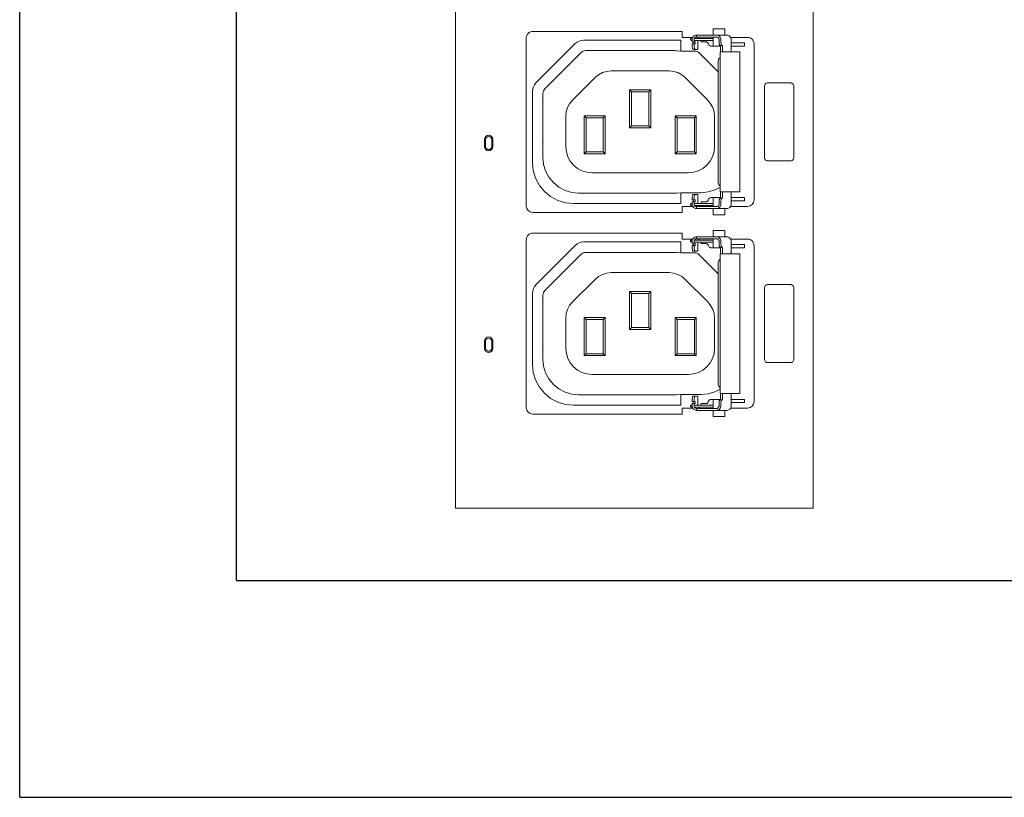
# Model space of a CAD drawing. Header units: millimetres. Extents: x 94562 to 148980, y -25377 to 3008.
# Tile 2 of 140: x 98778 to 98930, y -22946 to -22826. Entities that reach past the tile are written whole.
import ezdxf

# ---------------------------------------------------------------- set-up
doc = ezdxf.new("R2010")
doc.units = ezdxf.units.MM
doc.layers.add('tt_symbole', color=40, linetype='Continuous')

# ---------------------------------------------------------------- blocks, each defined once
blk = doc.blocks.new('IT_szafa_stojąca_42U')
for p, q in [((286.075, 1605.477), (286.075, 1801.057)), ((289.409, 1608.811), (289.409, 1797.723)), ((289.409, 1608.811), (362.752, 1608.811)), ((286.075, 1605.477), (366.085, 1605.477))]:
    blk.add_line(p, q)
blk = doc.blocks.new('PDU_(18)C13_(6)C19')
at = {"layer": 'tt_symbole', "lineweight": 5}
for p, q in [((0, 5.7538), (0, 0)), ((0.3937, 0), (0.3937, 5.7538)), ((0.0886, 0.4676), (0.1319, 0.5109)), ((0.1319, 0.5109), (0.1339, 0.5125)), ((0.1339, 0.5125), (0.1361, 0.5137)), ((0.1361, 0.5137), (0.1385, 0.5144)), ((0.1385, 0.5144), (0.141, 0.5147)), ((0.141, 0.5147), (0.248, 0.5147)), ((0.2604, 0.5132), (0.2607, 0.5127)), ((0.2607, 0.5127), (0.2629, 0.5127)), ((0.2626, 0.5159), (0.2625, 0.5154)), ((0.2625, 0.5154), (0.2625, 0.5132)), ((0.2625, 0.5145), (0.2648, 0.5145)), ((0.2629, 0.5127), (0.2625, 0.5132)), ((0.2625, 0.5102), (0.2629, 0.5107)), ((0.2627, 0.5164), (0.2626, 0.5159)), ((0.263, 0.5169), (0.2627, 0.5164)), ((0.2629, 0.5127), (0.2628, 0.5127)), ((0.2628, 0.5107), (0.2628, 0.5107)), ((0.2628, 0.5107), (0.2629, 0.5107)), ((0.2835, 0.5167), (0.2629, 0.5167)), ((0.2633, 0.5131), (0.2629, 0.5127)), ((0.2629, 0.5107), (0.2633, 0.5103)), ((0.2633, 0.5173), (0.263, 0.5169)), ((0.2637, 0.5176), (0.2633, 0.5173)), ((0.2634, 0.5131), (0.2633, 0.5131)), ((0.2633, 0.5103), (0.2634, 0.5103)), ((0.2635, 0.5129), (0.2634, 0.5131)), ((0.2634, 0.5103), (0.2635, 0.5105)), ((0.2636, 0.5125), (0.2635, 0.5129)), ((0.2635, 0.5105), (0.2636, 0.5109)), ((0.2636, 0.512), (0.2636, 0.5125)), ((0.2636, 0.5114), (0.2636, 0.512)), ((0.2636, 0.5109), (0.2636, 0.5114)), ((0.2642, 0.5179), (0.2637, 0.5176)), ((0.2647, 0.5181), (0.2642, 0.5179)), ((0.2652, 0.5181), (0.2647, 0.5181)), ((0.2648, 0.5145), (0.2835, 0.5145)), ((0.2653, 0.5181), (0.2652, 0.5181)), ((0.2652, 0.5181), (0.2652, 0.5181)), ((0.2654, 0.5181), (0.2653, 0.5181)), ((0.2653, 0.5181), (0.2653, 0.5181)), ((0.2655, 0.5181), (0.2654, 0.5181)), ((0.2656, 0.5181), (0.2655, 0.5181)), ((0.2657, 0.5181), (0.2656, 0.5181)), ((0.2658, 0.5181), (0.2657, 0.5181)), ((0.2778, 0.5181), (0.2658, 0.5181)), ((0.2759, 0.5128), (0.2763, 0.5127)), ((0.2763, 0.5127), (0.2767, 0.5126)), ((0.2767, 0.5126), (0.2771, 0.5124)), ((0.2771, 0.5124), (0.2774, 0.5121)), ((0.2774, 0.5121), (0.2777, 0.5118)), ((0.2777, 0.5118), (0.2779, 0.5114)), ((0.2783, 0.5181), (0.2778, 0.5181)), ((0.2779, 0.5114), (0.278, 0.511)), ((0.278, 0.511), (0.2782, 0.5104)), ((0.2782, 0.5104), (0.2786, 0.5097)), ((0.2789, 0.5181), (0.2783, 0.5181)), ((0.2786, 0.5097), (0.279, 0.5092)), ((0.2796, 0.5181), (0.2789, 0.5181)), ((0.279, 0.5092), (0.2796, 0.5087)), ((0.2804, 0.5181), (0.2796, 0.5181)), ((0.2813, 0.5181), (0.2804, 0.5181)), ((0.2823, 0.5181), (0.2813, 0.5181)), ((0.2833, 0.5181), (0.2823, 0.5181)), ((0.2844, 0.5181), (0.2833, 0.5181)), ((0.2874, 0.5181), (0.2844, 0.5181)), ((0.2879, 0.5181), (0.2874, 0.5181)), ((0.2884, 0.5179), (0.2879, 0.5181)), ((0.2889, 0.5176), (0.2884, 0.5179)), ((0.2893, 0.5173), (0.2889, 0.5176)), ((0.2896, 0.5169), (0.2893, 0.5173)), ((0.2898, 0.5164), (0.2896, 0.5169)), ((0.29, 0.5159), (0.2898, 0.5164)), ((0.29, 0.5154), (0.29, 0.5159)), ((0.29, 0.5124), (0.29, 0.5154)), ((0.29, 0.5117), (0.29, 0.5124)), ((0.2901, 0.5111), (0.29, 0.5117)), ((0.2902, 0.5105), (0.2901, 0.5111)), ((0.2903, 0.5099), (0.2902, 0.5105)), ((0.2905, 0.5095), (0.2903, 0.5099)), ((0.2907, 0.5091), (0.2905, 0.5095)), ((0.2909, 0.5089), (0.2907, 0.5091)), ((0.3027, 0.5178), (0.3214, 0.5178)), ((0.3228, 0.5176), (0.3214, 0.5178)), ((0.3241, 0.5172), (0.3228, 0.5176)), ((0.3254, 0.5166), (0.3241, 0.5172)), ((0.3264, 0.5157), (0.3254, 0.5166)), ((0.3273, 0.5146), (0.3264, 0.5157)), ((0.328, 0.5134), (0.3273, 0.5146)), ((0.3284, 0.512), (0.328, 0.5134)), ((0.3286, 0.5106), (0.3284, 0.512)), ((0.3286, 0.339), (0.3286, 0.5106)), ((0.2796, 0.5087), (0.2802, 0.5084)), ((0.2802, 0.5084), (0.2809, 0.5082)), ((0.2809, 0.5082), (0.2816, 0.5081)), ((0.2816, 0.5081), (0.2918, 0.5081)), ((0.2911, 0.5089), (0.2909, 0.5089)), ((0.2932, 0.5089), (0.2911, 0.5089)), ((0.087, 0.4656), (0.0886, 0.4676)), ((0.0848, 0.4585), (0.0851, 0.461)), ((0.0848, 0.38), (0.0848, 0.4585)), ((0.0851, 0.461), (0.0858, 0.4634)), ((0.0858, 0.4634), (0.087, 0.4656)), ((0.0857, 0.3712), (0.0848, 0.38)), ((0.0883, 0.3628), (0.0857, 0.3712)), ((0.0924, 0.355), (0.0883, 0.3628)), ((0.098, 0.3482), (0.0924, 0.355)), ((0.1048, 0.3426), (0.098, 0.3482)), ((0.2938, 0.3408), (0.2938, 0.348)), ((0.303, 0.3477), (0.3029, 0.348)), ((0.3031, 0.3471), (0.303, 0.3477)), ((0.3033, 0.3465), (0.3031, 0.3471)), ((0.1126, 0.3384), (0.1048, 0.3426)), ((0.1211, 0.3359), (0.1126, 0.3384)), ((0.1299, 0.335), (0.1211, 0.3359)), ((0.2604, 0.3395), (0.2607, 0.339)), ((0.2607, 0.337), (0.2604, 0.3365)), ((0.2607, 0.339), (0.2629, 0.339)), ((0.2629, 0.337), (0.2607, 0.337)), ((0.2629, 0.339), (0.2625, 0.3395)), ((0.2625, 0.3365), (0.2629, 0.337)), ((0.2625, 0.3365), (0.2625, 0.3343)), ((0.2629, 0.339), (0.2628, 0.339)), ((0.2628, 0.339), (0.2628, 0.339)), ((0.2633, 0.3394), (0.2629, 0.339)), ((0.2629, 0.339), (0.2629, 0.339)), ((0.2629, 0.337), (0.2629, 0.3369)), ((0.2629, 0.3369), (0.2633, 0.3366)), ((0.2634, 0.3394), (0.2633, 0.3394)), ((0.2633, 0.3366), (0.2634, 0.3366)), ((0.2635, 0.3392), (0.2634, 0.3394)), ((0.2634, 0.3366), (0.2635, 0.3368)), ((0.2636, 0.3388), (0.2635, 0.3392)), ((0.2635, 0.3368), (0.2636, 0.3372)), ((0.2636, 0.3383), (0.2636, 0.3388)), ((0.2636, 0.3377), (0.2636, 0.3383)), ((0.2636, 0.3372), (0.2636, 0.3377)), ((0.2759, 0.3369), (0.2763, 0.3369)), ((0.2763, 0.3369), (0.2767, 0.3371)), ((0.2767, 0.3371), (0.2771, 0.3373)), ((0.2771, 0.3373), (0.2774, 0.3375)), ((0.2774, 0.3375), (0.2777, 0.3379)), ((0.2777, 0.3379), (0.2779, 0.3382)), ((0.2779, 0.3382), (0.278, 0.3386)), ((0.278, 0.3386), (0.2782, 0.3393)), ((0.2782, 0.3393), (0.2786, 0.34)), ((0.2786, 0.34), (0.279, 0.3405)), ((0.279, 0.3405), (0.2796, 0.3409)), ((0.2796, 0.3409), (0.2802, 0.3413)), ((0.2802, 0.3413), (0.2809, 0.3415)), ((0.2809, 0.3415), (0.2816, 0.3415)), ((0.2816, 0.3415), (0.2918, 0.3415)), ((0.29, 0.3379), (0.2901, 0.3386)), ((0.29, 0.3372), (0.29, 0.3379)), ((0.29, 0.3343), (0.29, 0.3372)), ((0.2901, 0.3386), (0.2902, 0.3392)), ((0.2902, 0.3392), (0.2903, 0.3398)), ((0.2903, 0.3398), (0.2905, 0.3402)), ((0.2905, 0.3402), (0.2907, 0.3405)), ((0.2907, 0.3405), (0.2909, 0.3408)), ((0.2909, 0.3408), (0.2911, 0.3408)), ((0.2911, 0.3408), (0.2932, 0.3408)), ((0.2932, 0.3408), (0.2938, 0.3408)), ((0.3033, 0.3458), (0.3033, 0.3465)), ((0.3033, 0.3451), (0.3033, 0.3458)), ((0.3033, 0.3343), (0.3033, 0.3451)), ((0.3273, 0.3351), (0.328, 0.3363)), ((0.328, 0.3363), (0.3284, 0.3376)), ((0.3284, 0.3376), (0.3286, 0.339)), ((0.2495, 0.3253), (0.0852, 0.3253)), ((0.248, 0.335), (0.1299, 0.335)), ((0.261, 0.3319), (0.2495, 0.3319)), ((0.2495, 0.3319), (0.2495, 0.3253)), ((0.2625, 0.3343), (0.2626, 0.3338)), ((0.2626, 0.3338), (0.2627, 0.3332)), ((0.2627, 0.3332), (0.263, 0.3328)), ((0.2629, 0.333), (0.2642, 0.333)), ((0.263, 0.3328), (0.2633, 0.3324)), ((0.2633, 0.3324), (0.2637, 0.332)), ((0.2637, 0.332), (0.2642, 0.3318)), ((0.2642, 0.333), (0.2648, 0.333)), ((0.2642, 0.3318), (0.2647, 0.3316)), ((0.2647, 0.3316), (0.2652, 0.3316)), ((0.2648, 0.333), (0.2835, 0.333)), ((0.2652, 0.3316), (0.2652, 0.3316)), ((0.2652, 0.3316), (0.2653, 0.3316)), ((0.2652, 0.3316), (0.2652, 0.3294)), ((0.2652, 0.3294), (0.2778, 0.3294)), ((0.2653, 0.3316), (0.2653, 0.3316)), ((0.2653, 0.3316), (0.2654, 0.3316)), ((0.2654, 0.3316), (0.2655, 0.3316)), ((0.2655, 0.3316), (0.2656, 0.3316)), ((0.2656, 0.3316), (0.2657, 0.3316)), ((0.2657, 0.3316), (0.2658, 0.3316)), ((0.2658, 0.3316), (0.2778, 0.3316)), ((0.2778, 0.3316), (0.2783, 0.3316)), ((0.2778, 0.3294), (0.2783, 0.3294)), ((0.2783, 0.3316), (0.2789, 0.3316)), ((0.2783, 0.3294), (0.2789, 0.3294)), ((0.2789, 0.3316), (0.2796, 0.3316)), ((0.2789, 0.3294), (0.2796, 0.3294)), ((0.2796, 0.3316), (0.2804, 0.3316)), ((0.2796, 0.3294), (0.2804, 0.3294)), ((0.2804, 0.3316), (0.2813, 0.3316)), ((0.2804, 0.3294), (0.2813, 0.3294)), ((0.2813, 0.3316), (0.2823, 0.3316)), ((0.2813, 0.3294), (0.2823, 0.3294)), ((0.2823, 0.3316), (0.2833, 0.3316)), ((0.2823, 0.3294), (0.2833, 0.3294)), ((0.2833, 0.3316), (0.2844, 0.3316)), ((0.2833, 0.3294), (0.2844, 0.3294)), ((0.2844, 0.3316), (0.2874, 0.3316)), ((0.2844, 0.3294), (0.2874, 0.3294)), ((0.2874, 0.3316), (0.2879, 0.3316)), ((0.2874, 0.3294), (0.2987, 0.3294)), ((0.2879, 0.3316), (0.2884, 0.3318)), ((0.2884, 0.3318), (0.2889, 0.332)), ((0.2889, 0.332), (0.2893, 0.3324)), ((0.2893, 0.3324), (0.2896, 0.3328)), ((0.2896, 0.3328), (0.2898, 0.3332)), ((0.2898, 0.3332), (0.29, 0.3338)), ((0.29, 0.3338), (0.29, 0.3343)), ((0.2987, 0.3294), (0.2996, 0.3295)), ((0.2996, 0.3295), (0.3004, 0.3298)), ((0.3004, 0.3298), (0.3013, 0.3302)), ((0.3013, 0.3302), (0.302, 0.3308)), ((0.302, 0.3308), (0.3025, 0.3316)), ((0.3025, 0.3316), (0.303, 0.3324)), ((0.303, 0.3324), (0.3032, 0.3333)), ((0.3032, 0.3333), (0.3033, 0.3343)), ((0.3214, 0.3319), (0.3228, 0.332)), ((0.3228, 0.332), (0.3241, 0.3324)), ((0.3241, 0.3324), (0.3254, 0.3331)), ((0.3254, 0.3331), (0.3264, 0.334)), ((0.3264, 0.334), (0.3273, 0.3351)), ((0.1361, 0.2918), (0.1385, 0.2925)), ((0.1385, 0.2925), (0.141, 0.2928)), ((0.141, 0.2928), (0.248, 0.2928)), ((0.2626, 0.294), (0.2625, 0.2935)), ((0.2625, 0.2935), (0.2625, 0.2913)), ((0.2625, 0.2926), (0.2648, 0.2926)), ((0.2627, 0.2945), (0.2626, 0.294)), ((0.263, 0.295), (0.2627, 0.2945)), ((0.2835, 0.2948), (0.2629, 0.2948)), ((0.2633, 0.2954), (0.263, 0.295)), ((0.2637, 0.2957), (0.2633, 0.2954)), ((0.2642, 0.296), (0.2637, 0.2957)), ((0.2647, 0.2962), (0.2642, 0.296)), ((0.2652, 0.2962), (0.2647, 0.2962)), ((0.2648, 0.2926), (0.2835, 0.2926)), ((0.2653, 0.2962), (0.2652, 0.2962)), ((0.2652, 0.2962), (0.2652, 0.2962)), ((0.2654, 0.2962), (0.2653, 0.2962)), ((0.2653, 0.2962), (0.2653, 0.2962)), ((0.2655, 0.2962), (0.2654, 0.2962)), ((0.2656, 0.2962), (0.2655, 0.2962)), ((0.2657, 0.2962), (0.2656, 0.2962)), ((0.2658, 0.2962), (0.2657, 0.2962)), ((0.2778, 0.2962), (0.2658, 0.2962)), ((0.2783, 0.2962), (0.2778, 0.2962)), ((0.2789, 0.2962), (0.2783, 0.2962)), ((0.2796, 0.2962), (0.2789, 0.2962)), ((0.2804, 0.2962), (0.2796, 0.2962)), ((0.2813, 0.2962), (0.2804, 0.2962)), ((0.2823, 0.2962), (0.2813, 0.2962)), ((0.2833, 0.2962), (0.2823, 0.2962)), ((0.2844, 0.2962), (0.2833, 0.2962)), ((0.2874, 0.2962), (0.2844, 0.2962)), ((0.2879, 0.2962), (0.2874, 0.2962)), ((0.2884, 0.296), (0.2879, 0.2962)), ((0.2889, 0.2957), (0.2884, 0.296)), ((0.2893, 0.2954), (0.2889, 0.2957)), ((0.2896, 0.295), (0.2893, 0.2954)), ((0.2898, 0.2945), (0.2896, 0.295)), ((0.29, 0.294), (0.2898, 0.2945)), ((0.29, 0.2935), (0.29, 0.294)), ((0.29, 0.2905), (0.29, 0.2935)), ((0.3027, 0.2959), (0.3214, 0.2959)), ((0.3228, 0.2957), (0.3214, 0.2959)), ((0.3241, 0.2953), (0.3228, 0.2957)), ((0.3254, 0.2947), (0.3241, 0.2953)), ((0.3264, 0.2938), (0.3254, 0.2947)), ((0.3273, 0.2927), (0.3264, 0.2938)), ((0.328, 0.2915), (0.3273, 0.2927)), ((0.0886, 0.2457), (0.1319, 0.289)), ((0.1319, 0.289), (0.1339, 0.2906)), ((0.1339, 0.2906), (0.1361, 0.2918)), ((0.2604, 0.2913), (0.2607, 0.2908)), ((0.2607, 0.2908), (0.2629, 0.2908)), ((0.2629, 0.2908), (0.2625, 0.2913)), ((0.2625, 0.2883), (0.2629, 0.2888)), ((0.2629, 0.2908), (0.2628, 0.2908)), ((0.2628, 0.2888), (0.2628, 0.2888)), ((0.2628, 0.2888), (0.2629, 0.2888)), ((0.2633, 0.2912), (0.2629, 0.2908)), ((0.2629, 0.2888), (0.2633, 0.2884)), ((0.2634, 0.2912), (0.2633, 0.2912)), ((0.2633, 0.2884), (0.2634, 0.2884)), ((0.2635, 0.291), (0.2634, 0.2912)), ((0.2634, 0.2884), (0.2635, 0.2886)), ((0.2636, 0.2906), (0.2635, 0.291)), ((0.2635, 0.2886), (0.2636, 0.289)), ((0.2636, 0.2901), (0.2636, 0.2906)), ((0.2636, 0.2895), (0.2636, 0.2901)), ((0.2636, 0.289), (0.2636, 0.2895)), ((0.2759, 0.2909), (0.2763, 0.2908)), ((0.2763, 0.2908), (0.2767, 0.2907)), ((0.2767, 0.2907), (0.2771, 0.2905)), ((0.2771, 0.2905), (0.2774, 0.2902)), ((0.2774, 0.2902), (0.2777, 0.2899)), ((0.2777, 0.2899), (0.2779, 0.2895)), ((0.2779, 0.2895), (0.278, 0.2891)), ((0.278, 0.2891), (0.2782, 0.2885)), ((0.2782, 0.2885), (0.2786, 0.2878)), ((0.2786, 0.2878), (0.279, 0.2873)), ((0.279, 0.2873), (0.2796, 0.2868)), ((0.2796, 0.2868), (0.2802, 0.2865)), ((0.2802, 0.2865), (0.2809, 0.2863)), ((0.2809, 0.2863), (0.2816, 0.2862)), ((0.2816, 0.2862), (0.2918, 0.2862)), ((0.29, 0.2898), (0.29, 0.2905)), ((0.2901, 0.2892), (0.29, 0.2898)), ((0.2902, 0.2885), (0.2901, 0.2892)), ((0.2903, 0.288), (0.2902, 0.2885)), ((0.2905, 0.2876), (0.2903, 0.288)), ((0.2907, 0.2872), (0.2905, 0.2876)), ((0.2909, 0.287), (0.2907, 0.2872)), ((0.2911, 0.287), (0.2909, 0.287)), ((0.2932, 0.287), (0.2911, 0.287)), ((0.3284, 0.2901), (0.328, 0.2915)), ((0.3286, 0.2887), (0.3284, 0.2901)), ((0.3286, 0.1171), (0.3286, 0.2887)), ((0.0848, 0.2366), (0.0851, 0.2391)), ((0.0851, 0.2391), (0.0858, 0.2415)), ((0.0858, 0.2415), (0.087, 0.2437)), ((0.087, 0.2437), (0.0886, 0.2457)), ((0.0848, 0.1581), (0.0848, 0.2366)), ((0.0857, 0.1493), (0.0848, 0.1581)), ((0.0883, 0.1409), (0.0857, 0.1493)), ((0.0924, 0.1331), (0.0883, 0.1409)), ((0.098, 0.1263), (0.0924, 0.1331)), ((0.1048, 0.1207), (0.098, 0.1263)), ((0.1126, 0.1165), (0.1048, 0.1207)), ((0.2796, 0.119), (0.2802, 0.1194)), ((0.2802, 0.1194), (0.2809, 0.1196)), ((0.2809, 0.1196), (0.2816, 0.1196)), ((0.2816, 0.1196), (0.2918, 0.1196)), ((0.2938, 0.1189), (0.2938, 0.1261)), ((0.303, 0.1258), (0.3029, 0.1261)), ((0.3031, 0.1252), (0.303, 0.1258)), ((0.3033, 0.1246), (0.3031, 0.1252)), ((0.3033, 0.1239), (0.3033, 0.1246)), ((0.3033, 0.1232), (0.3033, 0.1239)), ((0.3033, 0.1124), (0.3033, 0.1232)), ((0.1211, 0.114), (0.1126, 0.1165)), ((0.1299, 0.1131), (0.1211, 0.114)), ((0.248, 0.1131), (0.1299, 0.1131)), ((0.261, 0.11), (0.2495, 0.11)), ((0.2495, 0.11), (0.2495, 0.1034)), ((0.2604, 0.1176), (0.2607, 0.1171)), ((0.2607, 0.115), (0.2604, 0.1145)), ((0.2607, 0.1171), (0.2629, 0.1171)), ((0.2629, 0.115), (0.2607, 0.115)), ((0.2629, 0.1171), (0.2625, 0.1176)), ((0.2625, 0.1145), (0.2629, 0.115)), ((0.2625, 0.1145), (0.2625, 0.1124)), ((0.2625, 0.1124), (0.2626, 0.1119)), ((0.2626, 0.1119), (0.2627, 0.1113)), ((0.2627, 0.1113), (0.263, 0.1109)), ((0.2629, 0.1171), (0.2628, 0.1171)), ((0.2628, 0.1171), (0.2628, 0.1171)), ((0.2633, 0.1175), (0.2629, 0.1171)), ((0.2629, 0.1171), (0.2629, 0.1171)), ((0.2629, 0.115), (0.2629, 0.115)), ((0.2629, 0.115), (0.2633, 0.1147)), ((0.2629, 0.1111), (0.2642, 0.1111)), ((0.263, 0.1109), (0.2633, 0.1105)), ((0.2634, 0.1175), (0.2633, 0.1175)), ((0.2633, 0.1147), (0.2634, 0.1147)), ((0.2633, 0.1105), (0.2637, 0.1101)), ((0.2635, 0.1173), (0.2634, 0.1175)), ((0.2634, 0.1147), (0.2635, 0.1149)), ((0.2636, 0.1169), (0.2635, 0.1173)), ((0.2635, 0.1149), (0.2636, 0.1153)), ((0.2636, 0.1164), (0.2636, 0.1169)), ((0.2636, 0.1158), (0.2636, 0.1164)), ((0.2636, 0.1153), (0.2636, 0.1158)), ((0.2637, 0.1101), (0.2642, 0.1099)), ((0.2642, 0.1111), (0.2648, 0.1111)), ((0.2642, 0.1099), (0.2647, 0.1097)), ((0.2647, 0.1097), (0.2652, 0.1097)), ((0.2648, 0.1111), (0.2835, 0.1111)), ((0.2652, 0.1097), (0.2652, 0.1097)), ((0.2652, 0.1097), (0.2653, 0.1097)), ((0.2652, 0.1097), (0.2652, 0.1075)), ((0.2653, 0.1097), (0.2653, 0.1097)), ((0.2653, 0.1097), (0.2654, 0.1097)), ((0.2654, 0.1097), (0.2655, 0.1097)), ((0.2655, 0.1097), (0.2656, 0.1097)), ((0.2656, 0.1097), (0.2657, 0.1097)), ((0.2657, 0.1097), (0.2658, 0.1097)), ((0.2658, 0.1097), (0.2778, 0.1097)), ((0.2759, 0.115), (0.2763, 0.115)), ((0.2763, 0.115), (0.2767, 0.1152)), ((0.2767, 0.1152), (0.2771, 0.1154)), ((0.2771, 0.1154), (0.2774, 0.1156)), ((0.2774, 0.1156), (0.2777, 0.116)), ((0.2777, 0.116), (0.2779, 0.1163)), ((0.2778, 0.1097), (0.2783, 0.1097)), ((0.2779, 0.1163), (0.278, 0.1167)), ((0.278, 0.1167), (0.2782, 0.1174)), ((0.2782, 0.1174), (0.2786, 0.118)), ((0.2783, 0.1097), (0.2789, 0.1097)), ((0.2786, 0.118), (0.279, 0.1186)), ((0.2789, 0.1097), (0.2796, 0.1097)), ((0.279, 0.1186), (0.2796, 0.119)), ((0.2796, 0.1097), (0.2804, 0.1097)), ((0.2804, 0.1097), (0.2813, 0.1097)), ((0.2813, 0.1097), (0.2823, 0.1097)), ((0.2823, 0.1097), (0.2833, 0.1097)), ((0.2833, 0.1097), (0.2844, 0.1097)), ((0.2844, 0.1097), (0.2874, 0.1097)), ((0.2874, 0.1097), (0.2879, 0.1097)), ((0.2879, 0.1097), (0.2884, 0.1099)), ((0.2884, 0.1099), (0.2889, 0.1101)), ((0.2889, 0.1101), (0.2893, 0.1105)), ((0.2893, 0.1105), (0.2896, 0.1109)), ((0.2896, 0.1109), (0.2898, 0.1113)), ((0.2898, 0.1113), (0.29, 0.1119)), ((0.29, 0.116), (0.2901, 0.1167)), ((0.29, 0.1153), (0.29, 0.116)), ((0.29, 0.1124), (0.29, 0.1153)), ((0.29, 0.1119), (0.29, 0.1124)), ((0.2901, 0.1167), (0.2902, 0.1173)), ((0.2902, 0.1173), (0.2903, 0.1179)), ((0.2903, 0.1179), (0.2905, 0.1183)), ((0.2905, 0.1183), (0.2907, 0.1186)), ((0.2907, 0.1186), (0.2909, 0.1189)), ((0.2909, 0.1189), (0.2911, 0.1189)), ((0.2911, 0.1189), (0.2932, 0.1189)), ((0.2932, 0.1189), (0.2938, 0.1189)), ((0.3013, 0.1083), (0.302, 0.1089)), ((0.302, 0.1089), (0.3025, 0.1097)), ((0.3025, 0.1097), (0.303, 0.1105)), ((0.303, 0.1105), (0.3032, 0.1114)), ((0.3032, 0.1114), (0.3033, 0.1124)), ((0.3214, 0.11), (0.3228, 0.1101)), ((0.3228, 0.1101), (0.3241, 0.1105)), ((0.3241, 0.1105), (0.3254, 0.1112)), ((0.3254, 0.1112), (0.3264, 0.1121)), ((0.3264, 0.1121), (0.3273, 0.1132)), ((0.3273, 0.1132), (0.328, 0.1144)), ((0.328, 0.1144), (0.3284, 0.1157)), ((0.3284, 0.1157), (0.3286, 0.1171)), ((0.2495, 0.1034), (0.0852, 0.1034)), ((0.2652, 0.1075), (0.2778, 0.1075)), ((0.2778, 0.1075), (0.2783, 0.1075)), ((0.2783, 0.1075), (0.2789, 0.1075)), ((0.2789, 0.1075), (0.2796, 0.1075)), ((0.2796, 0.1075), (0.2804, 0.1075)), ((0.2804, 0.1075), (0.2813, 0.1075)), ((0.2813, 0.1075), (0.2823, 0.1075)), ((0.2823, 0.1075), (0.2833, 0.1075)), ((0.2833, 0.1075), (0.2844, 0.1075)), ((0.2844, 0.1075), (0.2874, 0.1075)), ((0.2874, 0.1075), (0.2987, 0.1075)), ((0.2987, 0.1075), (0.2996, 0.1076)), ((0.2996, 0.1076), (0.3004, 0.1079)), ((0.3004, 0.1079), (0.3013, 0.1083)), ((0, 0), (0.0003, 0)), ((0.0003, 0), (0.0011, 0)), ((0.0011, 0), (0.0024, 0)), ((0.0024, 0), (0.0042, 0)), ((0.0042, 0), (0.0063, 0)), ((0.0063, 0), (0.0088, 0)), ((0.0088, 0), (0.0114, 0)), ((0.0114, 0), (0.0142, 0)), ((0.0142, 0), (0.3795, 0)), ((0.3795, 0), (0.3823, 0)), ((0.3823, 0), (0.3849, 0)), ((0.3849, 0), (0.3874, 0)), ((0.3874, 0), (0.3895, 0)), ((0.3895, 0), (0.3913, 0)), ((0.3913, 0), (0.3926, 0)), ((0.3926, 0), (0.3934, 0)), ((0.3934, 0), (0.3937, 0))]:
    blk.add_line(p, q, dxfattribs=at)
for points in [[(0.261, 0.5178), (0.2495, 0.5178), (0.2495, 0.5243), (0.0852, 0.5243), (0.0838, 0.5242), (0.0825, 0.5238), (0.0812, 0.5231), (0.0801, 0.5222), (0.0792, 0.5212), (0.0786, 0.5199), (0.0782, 0.5186), (0.078, 0.5172), (0.078, 0.3325, 0.412636), (0.0852, 0.3253)], [(0.261, 0.2959), (0.2495, 0.2959), (0.2495, 0.3024), (0.0852, 0.3024), (0.0838, 0.3023), (0.0825, 0.3019), (0.0812, 0.3012), (0.0801, 0.3003), (0.0792, 0.2993), (0.0786, 0.298), (0.0782, 0.2967), (0.078, 0.2953), (0.078, 0.1106, 0.412636), (0.0852, 0.1034)]]:
    blk.add_lwpolyline(points, format="xyb", dxfattribs=at)
for points in [[(0.2652, 0.5203), (0.2643, 0.5202), (0.2633, 0.5199), (0.2625, 0.5195), (0.2618, 0.5189), (0.2612, 0.5181), (0.2608, 0.5173), (0.2605, 0.5163), (0.2604, 0.5154), (0.2604, 0.5132)], [(0.2874, 0.5203), (0.2844, 0.5203), (0.2833, 0.5203), (0.2823, 0.5203), (0.2813, 0.5203), (0.2804, 0.5203), (0.2796, 0.5203), (0.2789, 0.5203), (0.2783, 0.5203), (0.2778, 0.5203), (0.2658, 0.5203), (0.2657, 0.5203), (0.2656, 0.5203), (0.2655, 0.5203), (0.2654, 0.5203), (0.2653, 0.5203), (0.2653, 0.5203), (0.2652, 0.5203), (0.2652, 0.5203), (0.2652, 0.5181)], [(0.2964, 0.5203), (0.2964, 0.5272), (0.2959, 0.5272), (0.2945, 0.5272), (0.2924, 0.5272), (0.2899, 0.5272), (0.2875, 0.5272), (0.2854, 0.5272), (0.284, 0.5272), (0.2835, 0.5272), (0.2835, 0.5203)], [(0.2938, 0.5017), (0.2938, 0.5089), (0.2932, 0.5089), (0.293, 0.5089), (0.2928, 0.5091), (0.2926, 0.5095), (0.2924, 0.5099), (0.2923, 0.5105), (0.2922, 0.5111), (0.2921, 0.5117), (0.2921, 0.5124), (0.2921, 0.5154), (0.292, 0.5163), (0.2917, 0.5173), (0.2913, 0.5181), (0.2907, 0.5189), (0.29, 0.5195), (0.2892, 0.5199), (0.2883, 0.5202), (0.2874, 0.5203), (0.2987, 0.5203), (0.2996, 0.5202), (0.3004, 0.5199), (0.3013, 0.5195), (0.302, 0.5189), (0.3025, 0.5181), (0.303, 0.5173), (0.3032, 0.5163), (0.3033, 0.5154), (0.3033, 0.5045), (0.3033, 0.5038), (0.3033, 0.5032), (0.3031, 0.5026), (0.303, 0.502), (0.3029, 0.5017)], [(0.248, 0.5027), (0.248, 0.5147)], [(0.2548, 0.5179), (0.2549, 0.5178), (0.2549, 0.5178)], [(0.2606, 0.5167), (0.2602, 0.5167), (0.2598, 0.5167), (0.2596, 0.5167), (0.2592, 0.5166), (0.2589, 0.5164), (0.2586, 0.516), (0.2586, 0.5156), (0.2586, 0.5152), (0.2589, 0.5149), (0.2592, 0.5146), (0.2596, 0.5145), (0.2598, 0.5145), (0.2602, 0.5145), (0.2604, 0.5145)], [(0.2629, 0.5107), (0.2607, 0.5107), (0.2604, 0.5102), (0.2604, 0.5099), (0.2604, 0.5089), (0.2605, 0.5079), (0.2606, 0.5069), (0.2607, 0.5061), (0.2609, 0.5055), (0.2611, 0.505), (0.2614, 0.5046), (0.2616, 0.5045), (0.2637, 0.5045), (0.2635, 0.5046), (0.2633, 0.505), (0.2631, 0.5055), (0.2629, 0.5061), (0.2627, 0.5069), (0.2626, 0.5079), (0.2625, 0.5089), (0.2625, 0.5099), (0.2625, 0.5102)], [(0.2614, 0.5107), (0.2615, 0.5109), (0.2615, 0.5114), (0.2615, 0.512), (0.2615, 0.5125), (0.2614, 0.5127)], [(0.2637, 0.5045), (0.2663, 0.5045), (0.2664, 0.5046), (0.2665, 0.5047), (0.2665, 0.5048), (0.2666, 0.5051), (0.2666, 0.5053), (0.2667, 0.5056), (0.2667, 0.506), (0.2667, 0.5063), (0.2667, 0.5145)], [(0.267, 0.5167), (0.2672, 0.5169), (0.2675, 0.5173), (0.2679, 0.5176), (0.2683, 0.5179), (0.2688, 0.5181), (0.2694, 0.5181)], [(0.2759, 0.5128), (0.2705, 0.5128), (0.2705, 0.5145)], [(0.2835, 0.5181), (0.2835, 0.5081)], [(0.3033, 0.5117), (0.3054, 0.5117), (0.3182, 0.5117), (0.3182, 0.5081), (0.3033, 0.5081)], [(0.289, 0.4797), (0.2681, 0.5006), (0.267, 0.5015), (0.2657, 0.5022), (0.2644, 0.5026), (0.263, 0.5027), (0.248, 0.5027), (0.2431, 0.5031), (0.2426, 0.5031), (0.2417, 0.5032), (0.2403, 0.5032), (0.2385, 0.5032), (0.2364, 0.5032), (0.234, 0.5032), (0.2315, 0.5032), (0.2288, 0.5032), (0.1434, 0.5032), (0.142, 0.5031), (0.1406, 0.5027), (0.1394, 0.502), (0.1383, 0.5011), (0.0984, 0.4612), (0.0975, 0.4601), (0.0968, 0.4589), (0.0964, 0.4575), (0.0963, 0.4561), (0.0963, 0.3858), (0.097, 0.3781), (0.0993, 0.3708), (0.1029, 0.364), (0.1078, 0.358), (0.1138, 0.3531), (0.1206, 0.3495), (0.128, 0.3472), (0.1356, 0.3465), (0.2288, 0.3465), (0.2315, 0.3465), (0.234, 0.3465), (0.2364, 0.3465), (0.2385, 0.3465), (0.2403, 0.3465), (0.2417, 0.3465), (0.2426, 0.3465), (0.2431, 0.3465), (0.248, 0.3469), (0.2704, 0.3469), (0.2781, 0.3477), (0.2855, 0.3499), (0.2912, 0.3528)], [(0.2918, 0.5017), (0.2918, 0.5089)], [(0.2912, 0.4954), (0.2905, 0.4949), (0.2899, 0.494), (0.2894, 0.4931), (0.2891, 0.4921), (0.289, 0.491), (0.289, 0.3586), (0.2891, 0.3576), (0.2894, 0.3566), (0.2899, 0.3556), (0.2905, 0.3548), (0.2912, 0.3543)], [(0.1917, 0.4182), (0.1917, 0.4601)], [(0.1938, 0.458), (0.1938, 0.4204)], [(0.2128, 0.4204), (0.2128, 0.458)], [(0.2149, 0.4601), (0.2149, 0.4182)], [(0.097, 0.4485), (0.0969, 0.4485)], [(0.1415, 0.3896), (0.1415, 0.4315)], [(0.1437, 0.4293), (0.1437, 0.3917)], [(0.1648, 0.4315), (0.1648, 0.3896), (0.1627, 0.3917), (0.1627, 0.4293)], [(0.2418, 0.3896), (0.2418, 0.4315), (0.2439, 0.4293), (0.2439, 0.3917)], [(0.2418, 0.4315), (0.265, 0.4315)], [(0.2629, 0.4293), (0.2439, 0.4293)], [(0.2629, 0.3917), (0.2629, 0.4293), (0.265, 0.4315), (0.265, 0.3896)], [(0.097, 0.4012), (0.0969, 0.4012)], [(0.1648, 0.3896), (0.1415, 0.3896), (0.1437, 0.3917), (0.1627, 0.3917)], [(0.248, 0.335), (0.248, 0.3469)], [(0.2918, 0.3408), (0.2918, 0.348)], [(0.2604, 0.3395), (0.2604, 0.3398), (0.2604, 0.3408), (0.2605, 0.3418), (0.2606, 0.3427), (0.2607, 0.3436), (0.2609, 0.3442), (0.2611, 0.3447), (0.2614, 0.345), (0.2616, 0.3451), (0.2637, 0.3451), (0.2635, 0.345), (0.2633, 0.3447), (0.2631, 0.3442), (0.2629, 0.3436), (0.2627, 0.3427), (0.2626, 0.3418), (0.2625, 0.3408), (0.2625, 0.3398), (0.2625, 0.3395)], [(0.2604, 0.3365), (0.2604, 0.3343), (0.2605, 0.3333), (0.2608, 0.3324), (0.2612, 0.3316), (0.2618, 0.3308), (0.2625, 0.3302), (0.2633, 0.3298), (0.2643, 0.3295), (0.2652, 0.3294)], [(0.2614, 0.339), (0.2615, 0.3388), (0.2615, 0.3383), (0.2615, 0.3377), (0.2615, 0.3372), (0.2614, 0.337)], [(0.2667, 0.3351), (0.2667, 0.3433), (0.2667, 0.3437), (0.2667, 0.344), (0.2666, 0.3443), (0.2666, 0.3446), (0.2665, 0.3448), (0.2665, 0.345), (0.2664, 0.3451), (0.2663, 0.3451), (0.2637, 0.3451)], [(0.2759, 0.3369), (0.2705, 0.3369), (0.2705, 0.3351)], [(0.2835, 0.3415), (0.2835, 0.3316)], [(0.2932, 0.3408), (0.293, 0.3408), (0.2928, 0.3405), (0.2926, 0.3402), (0.2924, 0.3398), (0.2923, 0.3392), (0.2922, 0.3386), (0.2921, 0.3379), (0.2921, 0.3372), (0.2921, 0.3343), (0.292, 0.3333), (0.2917, 0.3324), (0.2913, 0.3316), (0.2907, 0.3308), (0.29, 0.3302), (0.2892, 0.3298), (0.2883, 0.3295), (0.2874, 0.3294)], [(0.3033, 0.338), (0.3054, 0.338), (0.3182, 0.338), (0.3182, 0.3415), (0.3033, 0.3415)], [(0.2604, 0.3351), (0.2602, 0.3351), (0.2598, 0.3351), (0.2596, 0.3351), (0.2592, 0.3351), (0.2589, 0.3348), (0.2586, 0.3345), (0.2586, 0.3341), (0.2586, 0.3337), (0.2589, 0.3333), (0.2592, 0.3331), (0.2596, 0.333), (0.2598, 0.333), (0.2602, 0.333), (0.2606, 0.333)], [(0.2835, 0.3351), (0.2625, 0.3351)], [(0.2694, 0.3316), (0.2688, 0.3316), (0.2683, 0.3318), (0.2679, 0.332), (0.2675, 0.3324), (0.2672, 0.3328), (0.267, 0.333)], [(0.2835, 0.3294), (0.2835, 0.3225), (0.284, 0.3225), (0.2854, 0.3225), (0.2875, 0.3225), (0.2899, 0.3225), (0.2924, 0.3225), (0.2945, 0.3225), (0.2959, 0.3225), (0.2964, 0.3225), (0.2964, 0.3294)], [(0.3027, 0.3319), (0.3214, 0.3319)], [(0.2964, 0.2984), (0.2964, 0.3053), (0.2959, 0.3053), (0.2945, 0.3053), (0.2924, 0.3053), (0.2899, 0.3053), (0.2875, 0.3053), (0.2854, 0.3053), (0.284, 0.3053), (0.2835, 0.3053), (0.2835, 0.2984)], [(0.248, 0.2808), (0.248, 0.2928)], [(0.2548, 0.296), (0.2549, 0.2959), (0.2549, 0.2959)], [(0.2606, 0.2948), (0.2602, 0.2948), (0.2598, 0.2948), (0.2596, 0.2948), (0.2592, 0.2947), (0.2589, 0.2945), (0.2586, 0.2941), (0.2586, 0.2937), (0.2586, 0.2933), (0.2589, 0.293), (0.2592, 0.2927), (0.2596, 0.2926), (0.2598, 0.2926), (0.2602, 0.2926), (0.2604, 0.2926)], [(0.2652, 0.2984), (0.2643, 0.2983), (0.2633, 0.298), (0.2625, 0.2976), (0.2618, 0.297), (0.2612, 0.2962), (0.2608, 0.2954), (0.2605, 0.2944), (0.2604, 0.2935), (0.2604, 0.2913)], [(0.2637, 0.2826), (0.2663, 0.2826), (0.2664, 0.2827), (0.2665, 0.2828), (0.2665, 0.2829), (0.2666, 0.2832), (0.2666, 0.2834), (0.2667, 0.2837), (0.2667, 0.2841), (0.2667, 0.2844), (0.2667, 0.2926)], [(0.2874, 0.2984), (0.2844, 0.2984), (0.2833, 0.2984), (0.2823, 0.2984), (0.2813, 0.2984), (0.2804, 0.2984), (0.2796, 0.2984), (0.2789, 0.2984), (0.2783, 0.2984), (0.2778, 0.2984), (0.2658, 0.2984), (0.2657, 0.2984), (0.2656, 0.2984), (0.2655, 0.2984), (0.2654, 0.2984), (0.2653, 0.2984), (0.2653, 0.2984), (0.2652, 0.2984), (0.2652, 0.2984), (0.2652, 0.2962)], [(0.267, 0.2948), (0.2672, 0.295), (0.2675, 0.2954), (0.2679, 0.2957), (0.2683, 0.296), (0.2688, 0.2962), (0.2694, 0.2962)], [(0.2759, 0.2909), (0.2705, 0.2909), (0.2705, 0.2926)], [(0.2835, 0.2962), (0.2835, 0.2862)], [(0.2938, 0.2798), (0.2938, 0.287), (0.2932, 0.287), (0.293, 0.287), (0.2928, 0.2872), (0.2926, 0.2876), (0.2924, 0.288), (0.2923, 0.2885), (0.2922, 0.2892), (0.2921, 0.2898), (0.2921, 0.2905), (0.2921, 0.2935), (0.292, 0.2944), (0.2917, 0.2954), (0.2913, 0.2962), (0.2907, 0.297), (0.29, 0.2976), (0.2892, 0.298), (0.2883, 0.2983), (0.2874, 0.2984), (0.2987, 0.2984), (0.2996, 0.2983), (0.3004, 0.298), (0.3013, 0.2976), (0.302, 0.297), (0.3025, 0.2962), (0.303, 0.2954), (0.3032, 0.2944), (0.3033, 0.2935), (0.3033, 0.2826), (0.3033, 0.2819), (0.3033, 0.2813), (0.3031, 0.2807), (0.303, 0.2801), (0.3029, 0.2798)], [(0.2629, 0.2888), (0.2607, 0.2888), (0.2604, 0.2883), (0.2604, 0.288), (0.2604, 0.287), (0.2605, 0.286), (0.2606, 0.285), (0.2607, 0.2842), (0.2609, 0.2835), (0.2611, 0.283), (0.2614, 0.2827), (0.2616, 0.2826), (0.2637, 0.2826), (0.2635, 0.2827), (0.2633, 0.283), (0.2631, 0.2835), (0.2629, 0.2842), (0.2627, 0.285), (0.2626, 0.286), (0.2625, 0.287), (0.2625, 0.288), (0.2625, 0.2883)], [(0.2614, 0.2888), (0.2615, 0.289), (0.2615, 0.2895), (0.2615, 0.2901), (0.2615, 0.2906), (0.2614, 0.2908)], [(0.2918, 0.2798), (0.2918, 0.287)], [(0.3033, 0.2898), (0.3054, 0.2898), (0.3182, 0.2898), (0.3182, 0.2862), (0.3033, 0.2862)], [(0.289, 0.2578), (0.2681, 0.2787), (0.267, 0.2796), (0.2657, 0.2803), (0.2644, 0.2807), (0.263, 0.2808), (0.248, 0.2808), (0.2431, 0.2812), (0.2426, 0.2812), (0.2417, 0.2813), (0.2403, 0.2813), (0.2385, 0.2813), (0.2364, 0.2813), (0.234, 0.2813), (0.2315, 0.2813), (0.2288, 0.2813), (0.1434, 0.2813), (0.142, 0.2812), (0.1406, 0.2808), (0.1394, 0.2801), (0.1383, 0.2792), (0.0984, 0.2393), (0.0975, 0.2382), (0.0968, 0.237), (0.0964, 0.2356), (0.0963, 0.2342), (0.0963, 0.1639), (0.097, 0.1562), (0.0993, 0.1489), (0.1029, 0.142), (0.1078, 0.1361), (0.1138, 0.1312), (0.1206, 0.1275), (0.128, 0.1253), (0.1356, 0.1245), (0.2288, 0.1245), (0.2315, 0.1245), (0.234, 0.1246), (0.2364, 0.1246), (0.2385, 0.1246), (0.2403, 0.1246), (0.2417, 0.1246), (0.2426, 0.1246), (0.2431, 0.1246), (0.248, 0.125), (0.2704, 0.125), (0.2781, 0.1258), (0.2855, 0.128), (0.2912, 0.1309)], [(0.2912, 0.2735), (0.2905, 0.273), (0.2899, 0.2721), (0.2894, 0.2712), (0.2891, 0.2702), (0.289, 0.2691), (0.289, 0.1367), (0.2891, 0.1357), (0.2894, 0.1347), (0.2899, 0.1337), (0.2905, 0.1329), (0.2912, 0.1324)], [(0.1917, 0.1963), (0.1917, 0.2382)], [(0.1938, 0.236), (0.1938, 0.1985)], [(0.2128, 0.1985), (0.2128, 0.236)], [(0.2149, 0.2382), (0.2149, 0.1963)], [(0.097, 0.2266), (0.0969, 0.2266)], [(0.1415, 0.1677), (0.1415, 0.2096)], [(0.1437, 0.2074), (0.1437, 0.1698)], [(0.1648, 0.2096), (0.1648, 0.1677), (0.1627, 0.1698), (0.1627, 0.2074)], [(0.2418, 0.1677), (0.2418, 0.2096), (0.2439, 0.2074), (0.2439, 0.1698)], [(0.2418, 0.2096), (0.265, 0.2096)], [(0.2629, 0.2074), (0.2439, 0.2074)], [(0.2629, 0.1698), (0.2629, 0.2074), (0.265, 0.2096), (0.265, 0.1677)], [(0.097, 0.1793), (0.0969, 0.1793)], [(0.1648, 0.1677), (0.1415, 0.1677), (0.1437, 0.1698), (0.1627, 0.1698)], [(0.248, 0.1131), (0.248, 0.125)], [(0.2604, 0.1176), (0.2604, 0.1179), (0.2604, 0.1189), (0.2605, 0.1199), (0.2606, 0.1208), (0.2607, 0.1217), (0.2609, 0.1223), (0.2611, 0.1228), (0.2614, 0.1231), (0.2616, 0.1232), (0.2637, 0.1232), (0.2635, 0.1231), (0.2633, 0.1228), (0.2631, 0.1223), (0.2629, 0.1217), (0.2627, 0.1208), (0.2626, 0.1199), (0.2625, 0.1189), (0.2625, 0.1179), (0.2625, 0.1176)], [(0.2667, 0.1132), (0.2667, 0.1214), (0.2667, 0.1218), (0.2667, 0.1221), (0.2666, 0.1224), (0.2666, 0.1227), (0.2665, 0.1229), (0.2665, 0.1231), (0.2664, 0.1232), (0.2663, 0.1232), (0.2637, 0.1232)], [(0.2835, 0.1196), (0.2835, 0.1097)], [(0.2918, 0.1189), (0.2918, 0.1261)], [(0.3033, 0.1161), (0.3054, 0.1161), (0.3182, 0.1161), (0.3182, 0.1196), (0.3033, 0.1196)], [(0.2604, 0.1132), (0.2602, 0.1132), (0.2598, 0.1132), (0.2596, 0.1132), (0.2592, 0.1132), (0.2589, 0.1129), (0.2586, 0.1126), (0.2586, 0.1122), (0.2586, 0.1118), (0.2589, 0.1114), (0.2592, 0.1112), (0.2596, 0.1111), (0.2598, 0.1111), (0.2602, 0.1111), (0.2606, 0.1111)], [(0.2604, 0.1145), (0.2604, 0.1124), (0.2605, 0.1114), (0.2608, 0.1105), (0.2612, 0.1097), (0.2618, 0.1089), (0.2625, 0.1083), (0.2633, 0.1079), (0.2643, 0.1076), (0.2652, 0.1075)], [(0.2614, 0.1171), (0.2615, 0.1169), (0.2615, 0.1164), (0.2615, 0.1158), (0.2615, 0.1153), (0.2614, 0.115)], [(0.2835, 0.1132), (0.2625, 0.1132)], [(0.2694, 0.1097), (0.2688, 0.1097), (0.2683, 0.1099), (0.2679, 0.1101), (0.2675, 0.1105), (0.2672, 0.1109), (0.267, 0.1111)], [(0.2759, 0.115), (0.2705, 0.115), (0.2705, 0.1132)], [(0.2932, 0.1189), (0.293, 0.1189), (0.2928, 0.1186), (0.2926, 0.1183), (0.2924, 0.1179), (0.2923, 0.1173), (0.2922, 0.1167), (0.2921, 0.116), (0.2921, 0.1153), (0.2921, 0.1124), (0.292, 0.1114), (0.2917, 0.1105), (0.2913, 0.1097), (0.2907, 0.1089), (0.29, 0.1083), (0.2892, 0.1079), (0.2883, 0.1076), (0.2874, 0.1075)], [(0.3027, 0.11), (0.3214, 0.11)], [(0.2835, 0.1075), (0.2835, 0.1006), (0.284, 0.1006), (0.2854, 0.1006), (0.2875, 0.1006), (0.2899, 0.1006), (0.2924, 0.1006), (0.2945, 0.1006), (0.2959, 0.1006), (0.2964, 0.1006), (0.2964, 0.1075)]]:
    blk.add_lwpolyline(points, dxfattribs=at)
for points in [[(0.2912, 0.5017), (0.2912, 0.348), (0.2913, 0.348), (0.2915, 0.348), (0.2919, 0.348), (0.2924, 0.348), (0.2931, 0.348), (0.2938, 0.348), (0.3044, 0.348), (0.3065, 0.348), (0.3088, 0.348), (0.3108, 0.348), (0.3122, 0.348), (0.3128, 0.348), (0.3129, 0.348), (0.3129, 0.5017), (0.3128, 0.5017), (0.3122, 0.5017), (0.3108, 0.5017), (0.3088, 0.5017), (0.3065, 0.5017), (0.3044, 0.5017), (0.2938, 0.5017), (0.2931, 0.5017), (0.2924, 0.5017), (0.2919, 0.5017), (0.2915, 0.5017), (0.2913, 0.5017)], [(0.2564, 0.3688), (0.1501, 0.3688), (0.1446, 0.3694), (0.1392, 0.371), (0.1342, 0.3736), (0.1299, 0.3772), (0.1263, 0.3815), (0.1237, 0.3865), (0.1221, 0.3919), (0.1215, 0.3975), (0.1215, 0.4309), (0.122, 0.4358), (0.1234, 0.4405), (0.1257, 0.4448), (0.1288, 0.4486), (0.1537, 0.4735), (0.1575, 0.4766), (0.1618, 0.479), (0.1665, 0.4804), (0.1714, 0.4809), (0.2351, 0.4809), (0.24, 0.4804), (0.2447, 0.479), (0.2491, 0.4766), (0.2529, 0.4735), (0.2777, 0.4486), (0.2808, 0.4448), (0.2832, 0.4405), (0.2846, 0.4358), (0.2851, 0.4309), (0.2851, 0.3975), (0.2845, 0.3919), (0.2829, 0.3865), (0.2803, 0.3815), (0.2767, 0.3772), (0.2723, 0.3736), (0.2674, 0.371), (0.262, 0.3694)], [(0.3722, 0.3855), (0.3722, 0.4642), (0.3722, 0.4649), (0.3719, 0.4656), (0.3716, 0.4662), (0.3712, 0.4668), (0.3706, 0.4672), (0.37, 0.4675), (0.3693, 0.4677), (0.3686, 0.4678), (0.3436, 0.4678), (0.3429, 0.4677), (0.3422, 0.4675), (0.3416, 0.4672), (0.3411, 0.4668), (0.3406, 0.4662), (0.3403, 0.4656), (0.3401, 0.4649), (0.34, 0.4642), (0.34, 0.3855), (0.3401, 0.3848), (0.3403, 0.3841), (0.3406, 0.3835), (0.3411, 0.3829), (0.3416, 0.3825), (0.3422, 0.3822), (0.3429, 0.382), (0.3436, 0.3819), (0.3686, 0.3819), (0.3693, 0.382), (0.37, 0.3822), (0.3706, 0.3825), (0.3712, 0.3829), (0.3716, 0.3835), (0.3719, 0.3841), (0.3722, 0.3848)], [(0.2149, 0.4601), (0.2128, 0.458), (0.1938, 0.458), (0.1917, 0.4601)], [(0.1648, 0.4315), (0.1627, 0.4293), (0.1437, 0.4293), (0.1415, 0.4315)], [(0.1938, 0.4204), (0.2128, 0.4204), (0.2149, 0.4182), (0.1917, 0.4182)], [(0.0412, 0.4055), (0.0409, 0.4073), (0.0399, 0.4088), (0.0383, 0.4098), (0.0366, 0.4102), (0.0348, 0.4098), (0.0333, 0.4088), (0.0323, 0.4073), (0.0319, 0.4055), (0.0319, 0.3976), (0.0323, 0.3959), (0.0333, 0.3944), (0.0348, 0.3933), (0.0366, 0.393), (0.0383, 0.3933), (0.0399, 0.3944), (0.0409, 0.3959), (0.0412, 0.3976)], [(0.2439, 0.3917), (0.2629, 0.3917), (0.265, 0.3896), (0.2418, 0.3896)], [(0.2912, 0.2798), (0.2912, 0.1261), (0.2913, 0.1261), (0.2915, 0.1261), (0.2919, 0.1261), (0.2924, 0.1261), (0.2931, 0.1261), (0.2938, 0.1261), (0.3044, 0.1261), (0.3065, 0.1261), (0.3088, 0.1261), (0.3108, 0.1261), (0.3122, 0.1261), (0.3128, 0.1261), (0.3129, 0.1261), (0.3129, 0.2798), (0.3128, 0.2798), (0.3122, 0.2798), (0.3108, 0.2798), (0.3088, 0.2798), (0.3065, 0.2798), (0.3044, 0.2798), (0.2938, 0.2798), (0.2931, 0.2798), (0.2924, 0.2798), (0.2919, 0.2798), (0.2915, 0.2798), (0.2913, 0.2798)], [(0.2564, 0.1469), (0.1501, 0.1469), (0.1446, 0.1475), (0.1392, 0.1491), (0.1342, 0.1517), (0.1299, 0.1553), (0.1263, 0.1596), (0.1237, 0.1646), (0.1221, 0.17), (0.1215, 0.1755), (0.1215, 0.209), (0.122, 0.2139), (0.1234, 0.2186), (0.1257, 0.2229), (0.1288, 0.2267), (0.1537, 0.2516), (0.1575, 0.2547), (0.1618, 0.257), (0.1665, 0.2585), (0.1714, 0.259), (0.2351, 0.259), (0.24, 0.2585), (0.2447, 0.257), (0.2491, 0.2547), (0.2529, 0.2516), (0.2777, 0.2267), (0.2808, 0.2229), (0.2832, 0.2186), (0.2846, 0.2139), (0.2851, 0.209), (0.2851, 0.1755), (0.2845, 0.17), (0.2829, 0.1646), (0.2803, 0.1596), (0.2767, 0.1553), (0.2723, 0.1517), (0.2674, 0.1491), (0.262, 0.1475)], [(0.3686, 0.16), (0.3693, 0.1601), (0.37, 0.1603), (0.3706, 0.1606), (0.3712, 0.161), (0.3716, 0.1616), (0.3719, 0.1622), (0.3722, 0.1629), (0.3722, 0.1636), (0.3722, 0.2423), (0.3722, 0.243), (0.3719, 0.2437), (0.3716, 0.2443), (0.3712, 0.2448), (0.3706, 0.2453), (0.37, 0.2456), (0.3693, 0.2458), (0.3686, 0.2459), (0.3436, 0.2459), (0.3429, 0.2458), (0.3422, 0.2456), (0.3416, 0.2453), (0.3411, 0.2448), (0.3406, 0.2443), (0.3403, 0.2437), (0.3401, 0.243), (0.34, 0.2423), (0.34, 0.1636), (0.3401, 0.1629), (0.3403, 0.1622), (0.3406, 0.1616), (0.3411, 0.161), (0.3416, 0.1606), (0.3422, 0.1603), (0.3429, 0.1601), (0.3436, 0.16)], [(0.2149, 0.2382), (0.2128, 0.236), (0.1938, 0.236), (0.1917, 0.2382)], [(0.1648, 0.2096), (0.1627, 0.2074), (0.1437, 0.2074), (0.1415, 0.2096)], [(0.1938, 0.1985), (0.2128, 0.1985), (0.2149, 0.1963), (0.1917, 0.1963)], [(0.0412, 0.1836), (0.0409, 0.1854), (0.0399, 0.1869), (0.0383, 0.1879), (0.0366, 0.1883), (0.0348, 0.1879), (0.0333, 0.1869), (0.0323, 0.1854), (0.0319, 0.1836), (0.0319, 0.1757), (0.0323, 0.174), (0.0333, 0.1724), (0.0348, 0.1714), (0.0366, 0.1711), (0.0383, 0.1714), (0.0399, 0.1724), (0.0409, 0.174), (0.0412, 0.1757)], [(0.2439, 0.1698), (0.2629, 0.1698), (0.265, 0.1677), (0.2418, 0.1677)]]:
    blk.add_lwpolyline(points, close=True, dxfattribs=at)
for points in [[(0.033, 0.4051), (0.033, 0.398, 1.001562), (0.0402, 0.398), (0.0402, 0.4051, 0.998278)], [(0.0402, 0.1761), (0.0402, 0.1832, 1.002068), (0.033, 0.1832), (0.033, 0.1761, 1.001562)]]:
    blk.add_lwpolyline(points, format="xyb", close=True, dxfattribs=at)

msp = doc.modelspace()

# ---------------------------------------------------------------- block references
at = {"layer": 'tt_symbole'}
for name, p, xscale, yscale, zscale in [('IT_szafa_stojąca_42U', (95917.5, -39000.65), 10, 10, 10), ('PDU_(18)C13_(6)C19', (98845.21, -22901.43), 139.7022507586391, 139.7022507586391, 139.7022507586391)]:
    msp.add_blockref(name, p, dxfattribs=dict(at, xscale=xscale, yscale=yscale, zscale=zscale))

doc.saveas('drawing.dxf')
